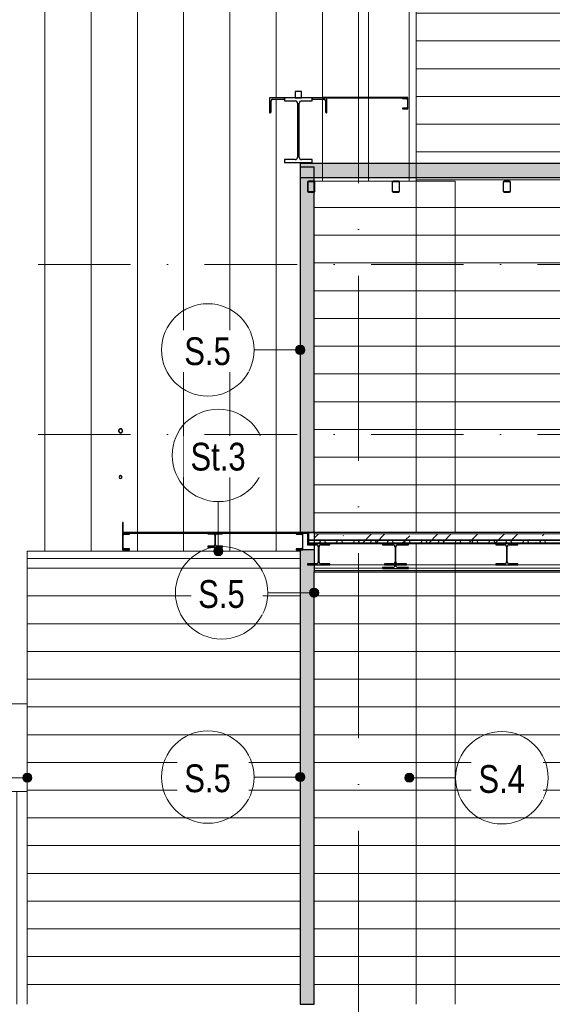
# Model space of a CAD drawing. Header units: millimetres. Extents: x 200776 to 378340, y -23587 to 19113.
# Tile 45 of 61: x 302279 to 308038, y 0 to 10645. Entities that reach past the tile are written whole.
import ezdxf

# ---------------------------------------------------------------- set-up
doc = ezdxf.new("R2010")
doc.units = ezdxf.units.MM
for name, pattern in [('Čerchovaná 10mm', [1800, 1000, -400, 0, -400]), ('Čerchovaná 20mm', [3000, 2000, -500, 0, -500]), ('Čerchovaná 3mm', [500, 300, -100, 0, -100])]:
    doc.linetypes.add(name, pattern=pattern)
for name, color, linetype, lineweight in [('CA_DVERE', 7, 'Continuous', 13), ('CA_DVERE_NEVHRA1', 3, 'Čerchovaná 3mm', 13), ('CA_OSY', 5, 'Continuous', 9), ('CA_PODLAHA', 1, 'Continuous', 25), ('CA_PODLAHA25', 7, 'Continuous', 13), ('CA_POHHRA25', 7, 'Continuous', 13), ('CA_PSVBUB', 3, 'Continuous', 9), ('CA_REZY', 1, 'Continuous', 25), ('CA_SRAFY', 9, 'Continuous', 25), ('CA_ZARIZPRED', 8, 'Continuous', 13), ('Popisky podlahy', 250, 'Continuous', 9)]:
    doc.layers.add(name, color=color, linetype=linetype, lineweight=lineweight)
doc.styles.add('Arial_1', font='arial.ttf', dxfattribs={"width": 0.8, "height": 300})
pattern_1 = [(0, (310015.48, 1115), (0, 300), [])]

# ---------------------------------------------------------------- blocks, each defined once
blk = doc.blocks.new('ROLLING_SHUTTER_DD_DECOTHERM_S_EN - Rolovací dveře interiér 2000x2500-2554678-Řez 2 - vestavek V9')
at = {"layer": 'CA_DVERE'}
for p, q in [((58367, 3250), (58367, 2300)), ((59000, 3250), (58367, 3250)), ((58367, 2300), (59000, 2300)), ((58885, 0), (58885, 2300)), ((58885, 2300), (58885, 0))]:
    blk.add_line(p, q, dxfattribs=at)
blk = doc.blocks.new('ocelová kce final - 11542_003_OK-HALA_TaO-2_ET_AciS_2025-05-29_upr_dwg-2597525-Řez 2 - vestavek V9')
at = {"layer": 'CA_REZY'}
for p, q in [((61780, 9800), (61620, 9800)), ((61620, 9800), (61620, 9640)), ((61780, 9793), (61780, 9800)), ((62080, 9800), (61780, 9800)), ((61780, 9800), (61780, 9768)), ((61965, 9870), (61895, 9870)), ((61895, 9870), (61895, 9800)), ((61895, 9800), (61965, 9800)), ((61965, 9800), (61965, 9870)), ((62240, 9800), (62080, 9800)), ((62080, 9768), (62080, 9800)), ((62080, 9800), (62080, 9793)), ((63115, 9805), (62190, 9805)), ((62190, 9805), (62190, 9800)), ((62190, 9800), (63115, 9800)), ((62240, 9640), (62240, 9800)), ((63115, 9800), (63055, 9800)), ((63055, 9800), (63055, 9792)), ((63115, 9800), (63115, 9805)), ((63115, 9680), (63115, 9800)), ((61635, 9648), (61635, 9768)), ((61652, 9785), (61772, 9785)), ((61780, 9768), (61895, 9768)), ((61922, 9741), (61922, 9159)), ((61939, 9159), (61939, 9741)), ((61966, 9768), (62080, 9768)), ((62089, 9785), (62208, 9785)), ((62225, 9768), (62225, 9648)), ((63055, 9792), (63098, 9792)), ((63098, 9688), (63055, 9688)), ((63055, 9688), (63055, 9680)), ((63110, 9780), (63110, 9700)), ((61620, 9640), (61627, 9640)), ((62234, 9640), (62240, 9640)), ((63055, 9680), (63115, 9680)), ((61895, 9132), (61780, 9132)), ((61780, 9132), (61780, 9100)), ((61780, 9100), (62080, 9100)), ((62080, 9132), (61966, 9132)), ((62080, 9100), (62080, 9132)), ((62030, 8890), (62030, 8790)), ((62035, 8790), (62035, 8890)), ((62100, 8900), (62040, 8900)), ((62040, 8895), (62100, 8895)), ((62105, 8890), (62105, 8790)), ((62110, 8790), (62110, 8890)), ((62945, 8890), (62945, 8790)), ((62950, 8790), (62950, 8890)), ((63015, 8900), (62955, 8900)), ((62955, 8895), (63015, 8895)), ((63020, 8890), (63020, 8790)), ((63025, 8790), (63025, 8890)), ((64145, 8890), (64145, 8790)), ((64150, 8790), (64150, 8890)), ((64215, 8900), (64155, 8900)), ((64155, 8895), (64215, 8895)), ((64220, 8890), (64220, 8790)), ((64225, 8790), (64225, 8890)), ((62100, 8785), (62040, 8785)), ((62040, 8780), (62100, 8780)), ((63015, 8785), (62955, 8785)), ((62955, 8780), (63015, 8780)), ((64215, 8785), (64155, 8785)), ((64155, 8780), (64215, 8780)), ((60030, 5210), (60030, 5110)), ((60036, 5210), (60030, 5210)), ((60030, 5110), (60036, 5110)), ((60036, 5110), (60036, 5210)), ((62030, 5100), (60030, 5100)), ((60030, 5100), (60030, 5095)), ((60105, 5095), (60030, 5095)), ((60030, 5095), (60030, 4915)), ((60030, 5095), (62030, 5095)), ((60036, 4937), (60036, 5072)), ((60048, 5084), (60105, 5084)), ((60105, 5084), (60105, 5095)), ((61110, 5095), (60950, 5095)), ((60950, 5095), (60950, 5086)), ((60950, 5086), (61012, 5086)), ((61027, 5071), (61027, 4967)), ((61033, 4967), (61033, 5071)), ((61048, 5086), (61110, 5086)), ((61110, 5086), (61110, 5095)), ((61980, 5095), (61905, 5095)), ((61905, 5095), (61905, 5084)), ((61905, 5084), (61963, 5084)), ((61975, 5072), (61975, 4937)), ((61980, 4915), (61980, 5095)), ((62030, 5100), (62030, 4980)), ((62040, 5100), (62030, 5100)), ((62030, 5095), (62030, 5100)), ((62040, 4980), (62040, 5100)), ((70325, 5100), (62040, 5100)), ((62040, 5100), (62040, 5019)), ((62040, 5019), (70325, 5019)), ((70325, 5019), (62040, 5019)), ((62040, 5019), (62040, 4987)), ((60030, 4915), (60105, 4915)), ((60105, 4925), (60048, 4925)), ((60105, 4915), (60105, 4925)), ((61012, 4952), (60950, 4952)), ((60950, 4952), (60950, 4943)), ((60950, 4943), (61110, 4943)), ((61110, 4952), (61048, 4952)), ((61110, 4943), (61110, 4952)), ((61963, 4925), (61905, 4925)), ((61905, 4925), (61905, 4915)), ((61905, 4915), (61980, 4915)), ((62270, 4980), (62030, 4980)), ((62030, 4980), (62030, 4968)), ((62030, 4980), (62040, 4980)), ((62030, 4968), (62125, 4968)), ((62040, 4987), (70325, 4987)), ((70325, 4987), (62040, 4987)), ((62040, 4987), (62040, 4985)), ((62040, 4985), (70325, 4985)), ((62146, 4947), (62146, 4783)), ((62154, 4783), (62154, 4947)), ((62175, 4968), (62270, 4968)), ((62270, 4968), (62270, 4980)), ((63120, 4980), (62840, 4980)), ((62840, 4980), (62840, 4967)), ((62840, 4967), (62952, 4967)), ((63100, 4980), (62860, 4980)), ((62860, 4980), (62860, 4968)), ((62860, 4968), (62955, 4968)), ((62976, 4947), (62976, 4783)), ((62976, 4943), (62976, 4747)), ((62984, 4783), (62984, 4947)), ((62984, 4747), (62984, 4943)), ((63005, 4968), (63100, 4968)), ((63008, 4967), (63120, 4967)), ((63100, 4968), (63100, 4980)), ((63120, 4967), (63120, 4980)), ((64305, 4980), (64065, 4980)), ((64065, 4980), (64065, 4968)), ((64065, 4968), (64160, 4968)), ((64181, 4947), (64181, 4783)), ((64189, 4783), (64189, 4947)), ((64210, 4968), (64305, 4968)), ((64305, 4968), (64305, 4980)), ((62125, 4762), (62030, 4762)), ((62030, 4762), (62030, 4750)), ((62030, 4750), (62270, 4750)), ((62270, 4762), (62175, 4762)), ((62270, 4750), (62270, 4762)), ((62952, 4723), (62840, 4723)), ((62840, 4723), (62840, 4710)), ((62840, 4710), (63120, 4710)), ((62860, 4762), (62860, 4750)), ((62955, 4762), (62860, 4762)), ((62860, 4750), (63100, 4750)), ((63100, 4762), (63005, 4762)), ((63120, 4723), (63008, 4723)), ((63100, 4750), (63100, 4762)), ((63120, 4710), (63120, 4723)), ((64160, 4762), (64065, 4762)), ((64065, 4762), (64065, 4750)), ((64065, 4750), (64305, 4750)), ((64305, 4762), (64210, 4762)), ((64305, 4750), (64305, 4762))]:
    blk.add_line(p, q, dxfattribs=at)
for centre, radius, start, end in [((61652, 9768), 17, 90, 180), ((61772, 9793), 8.5, 270, 0), ((61895, 9741), 27, 0, 90), ((61966, 9741), 27, 90, 180), ((62089, 9793), 8.5, 180, 270), ((62208, 9768), 17, 0, 90), ((63098, 9780), 12, 0, 90), ((63098, 9700), 12, 270, 0), ((61627, 9648), 8.5, 270, 0), ((62234, 9648), 8.5, 180, 270), ((61895, 9159), 27, 270, 0), ((61966, 9159), 27, 180, 270), ((62040, 8890), 10, 90, 180), ((62040, 8890), 5, 90, 180), ((62100, 8890), 10, 0, 90), ((62100, 8890), 5, 0, 90), ((62955, 8890), 10, 90, 180), ((62955, 8890), 5, 90, 180), ((63015, 8890), 10, 0, 90), ((63015, 8890), 5, 0, 90), ((64155, 8890), 10, 90, 180), ((64155, 8890), 5, 90, 180), ((64215, 8890), 10, 0, 90), ((64215, 8890), 5, 0, 90), ((62040, 8790), 10, 180, 270), ((62040, 8790), 5, 180, 270), ((62100, 8790), 5, 270, 0), ((62100, 8790), 10, 270, 0), ((62955, 8790), 10, 180, 270), ((62955, 8790), 5, 180, 270), ((63015, 8790), 5, 270, 0), ((63015, 8790), 10, 270, 0), ((64155, 8790), 10, 180, 270), ((64155, 8790), 5, 180, 270), ((64215, 8790), 5, 270, 0), ((64215, 8790), 10, 270, 0), ((60008, 6200), 22.2, 90, 270), ((60008, 6200), 19.3, 90, 270), ((60008, 6200), 22.2, 270, 90), ((60008, 6200), 19.3, 270, 90), ((60008, 5700), 16, 0, 180), ((60008, 5700), 16, 180, 0), ((60008, 5700), 14, 0, 180), ((60008, 5700), 14, 180, 0), ((60048, 5072), 12, 90, 180), ((61012, 5071), 15, 0, 90), ((61048, 5071), 15, 90, 180), ((61963, 5072), 12, 0, 90), ((60048, 4937), 12, 180, 270), ((61012, 4967), 15, 270, 0), ((61048, 4967), 15, 180, 270), ((61963, 4937), 12, 270, 0), ((62125, 4947), 21, 0, 90), ((62175, 4947), 21, 90, 180), ((62952, 4943), 24, 0, 90), ((62955, 4947), 21, 0, 90), ((63005, 4947), 21, 90, 180), ((63008, 4943), 24, 90, 180), ((64160, 4947), 21, 0, 90), ((64210, 4947), 21, 90, 180), ((62125, 4783), 21, 270, 0), ((62175, 4783), 21, 180, 270), ((62952, 4747), 24, 270, 0), ((62955, 4783), 21, 270, 0), ((63005, 4783), 21, 180, 270), ((63008, 4747), 24, 180, 270), ((64160, 4783), 21, 270, 0), ((64210, 4783), 21, 180, 270)]:
    blk.add_arc(centre, radius, start, end, dxfattribs=at)
blk = doc.blocks.new('ocelová kce final - ocelová kce final-2597615-Řez 2 - vestavek V9')
blk.add_blockref('ocelová kce final - 11542_003_OK-HALA_TaO-2_ET_AciS_2025-05-29_upr_dwg-2597525-Řez 2 - vestavek V9', (0, 0))
blk = doc.blocks.new('HP_Popisek stěny - HP_Popisek stěny-1417901-Řez 2 - vestavek V9')
at = {"layer": 'CA_PSVBUB'}
blk.add_circle((60951, 2457), 500, dxfattribs=at)
blk = doc.blocks.new('Popisek podlahy - Popisek podlahy-1418391-Řez 2 - vestavek V9')
at = {"layer": 'Popisky podlahy'}
blk.add_circle((66218, 6100), 500, dxfattribs=at)

msp = doc.modelspace()

# ---------------------------------------------------------------- hatches: boundary and pattern name
at = {"layer": 'CA_POHHRA25', "lineweight": 9}
h = msp.add_hatch(dxfattribs=at)
h.set_pattern_fill('FP_36', color=256, style=0, pattern_type=2)
h.set_pattern_definition([(90, (285051.5, 0), (-500, 3e-14), [])])
h.paths.add_polyline_path([(302246.7, 1500), (302246.7, 2300), (301728.7, 2300), (301728.7, 3250), (302361.7, 3250), (302361.7, 4900), (305312.2, 4900), (305312.2, 4915), (305266.6, 4915), (305266.6, 4925.5), (305324.1, 4925.5), (305332.6, 4929), (305336.1, 4937.5), (305336.1, 5072.5), (305332.6, 5081), (305324.1, 5084.5), (305266.6, 5084.5), (305266.6, 5095), (304471.6, 5095), (304471.6, 5086), (304409.6, 5086), (304399, 5081.6), (304394.6, 5071), (304394.6, 4967), (304399, 4956.4), (304409.6, 4952), (304471.6, 4952), (304471.6, 4943), (304311.6, 4943), (304311.6, 4952), (304373.6, 4952), (304384.2, 4956.4), (304388.6, 4967), (304388.6, 5071), (304384.2, 5081.6), (304373.6, 5086), (304311.6, 5086), (304311.6, 5095), (303466.6, 5095), (303466.6, 5084.5), (303409.1, 5084.5), (303400.7, 5081), (303397.1, 5072.5), (303397.1, 4937.5), (303400.7, 4929), (303409.1, 4925.5), (303466.6, 4925.5), (303466.6, 4915), (303391.6, 4915), (303391.6, 5100), (305312.2, 5100), (305312.2, 9050), (305462.2, 9050), (305462.2, 8900), (306491.6, 8900), (306491.6, 14183.9), (299637.1, 14869.3), (299637.1, 1500), (302109.8, 1500)])
h.paths.add_polyline_path([(305341.6, 4915), (305462.2, 4915), (305462.2, 4968), (305391.6, 4968), (305391.6, 5095), (305341.6, 5095), (305341.6, 4925.5)])
h.paths.add_polyline_path([(305401.6, 4980), (305462.2, 4980), (305462.2, 4985), (305401.6, 4985)])
h.paths.add_polyline_path([(303397.6, 5110), (303391.6, 5110), (303391.6, 5210), (303397.6, 5210)])
h.paths.add_polyline_path([(303369.4, 5684), (303357.5, 5690.1), (303353.4, 5700), (303359.5, 5711.9), (303369.4, 5716), (303381.3, 5709.9), (303385.4, 5700), (303379.3, 5688.1)])
h.paths.add_polyline_path([(303369.4, 5686), (303379.3, 5690.1), (303383.4, 5700), (303379.3, 5709.9), (303369.4, 5714), (303359.5, 5709.9), (303355.4, 5700), (303359.5, 5690.1), (303362.9, 5688.7)])
h.paths.add_polyline_path([(303369.4, 6177.7), (303355.7, 6182.8), (303348.2, 6193.1), (303348.2, 6206.9), (303356.3, 6218), (303369.4, 6222.2), (303383.1, 6217.2), (303390.6, 6206.9), (303390.6, 6193.1), (303382.5, 6182), (303378.3, 6180.6)])
h.paths.add_polyline_path([(303369.4, 6180.6), (303383.1, 6186.3), (303388.7, 6200), (303382.5, 6213.9), (303369.4, 6219.3), (303355.7, 6213.7), (303350, 6200), (303356.3, 6186.1), (303366.1, 6182)])
h.paths.add_polyline_path([(305300.1, 9100), (305141.6, 9100), (305141.6, 9132), (305256.1, 9132), (305269.6, 9135.6), (305279.5, 9145.5), (305283.1, 9159), (305283.1, 9741), (305279.5, 9754.5), (305269.6, 9764.4), (305256.1, 9768), (305141.6, 9768), (305141.6, 9793.5), (305139.2, 9787.5), (305133.1, 9785), (305013.6, 9785), (305001.6, 9780), (304996.6, 9768), (304996.6, 9648.5), (304994.2, 9642.5), (304988.1, 9640), (304981.6, 9640), (304981.6, 9800), (305256.6, 9800), (305256.6, 9870), (305326.6, 9870), (305327.1, 9800), (305551.6, 9800), (305551.6, 9805), (306476.6, 9805), (306476.6, 9680), (306416.6, 9680), (306416.6, 9688), (306459.6, 9688), (306468.1, 9691.5), (306471.6, 9700), (306471.6, 9780), (306468.1, 9788.5), (306459.6, 9792), (306416.6, 9792), (306416.6, 9800), (305601.6, 9800), (305601.6, 9640), (305595.1, 9640), (305589.1, 9642.5), (305586.6, 9648.5), (305586.6, 9768), (305581.7, 9780), (305569.6, 9785), (305450.1, 9785), (305444.1, 9787.5), (305441.6, 9793.5), (305441.6, 9768), (305327.1, 9768), (305313.6, 9764.4), (305303.8, 9754.5), (305300.1, 9741), (305300.1, 9159), (305303.8, 9145.5), (305313.6, 9135.6), (305327.1, 9132), (305441.6, 9132), (305441.6, 9100), (305312.2, 9100)])
h.paths.add_polyline_path([(306431.2, 14001.5), (306252.1, 14019.5), (306253, 14028.9), (306324.7, 14021.7), (306335.7, 14025.1), (306341.1, 14035.2), (306353.2, 14156.6), (306349.9, 14167.6), (306339.8, 14173), (306268.2, 14180.2), (306269.1, 14189.6), (306448.2, 14171.7), (306447.3, 14162.2), (306375.6, 14169.4), (306364.6, 14166.1), (306359.2, 14156), (306347.1, 14034.6), (306350.4, 14023.6), (306360.5, 14018.2), (306432.1, 14011)])
h.paths.add_polyline_path([(303556.2, 14289), (303377.1, 14307), (303378, 14316.4), (303449.7, 14309.2), (303460.7, 14312.6), (303466.1, 14322.7), (303478.2, 14444.1), (303474.9, 14455.1), (303464.8, 14460.5), (303393.2, 14467.8), (303394.1, 14477.1), (303573.2, 14459.2), (303572.3, 14449.7), (303500.6, 14456.9), (303489.6, 14453.6), (303484.2, 14443.5), (303472.1, 14322.1), (303475.4, 14311.1), (303485.5, 14305.7), (303557.1, 14298.5)])
h.paths.add_polyline_path([(303552.7, 14330.3), (303549.4, 14330.4), (303508.2, 14334.6), (303508.8, 14340.5), (303554.7, 14336.9), (303558, 14339.3), (303558.9, 14341.5), (303565.1, 14409.6), (303562.3, 14412.5), (303557.8, 14414), (303516.5, 14418.1), (303517.1, 14424.1), (303565.1, 14418.2), (303569.7, 14415.3), (303573.2, 14410.2), (303573.8, 14406.4), (303566.6, 14338.4), (303563.7, 14334.4), (303557.2, 14331.1), (303553.2, 14330.4)])
h.paths.add_polyline_path([(300682.2, 14576.4), (300503.1, 14594.4), (300504, 14603.8), (300575.7, 14596.6), (300586.7, 14600), (300592.1, 14610.1), (300604.2, 14731.5), (300600.9, 14742.5), (300590.8, 14747.9), (300519.2, 14755.1), (300520.1, 14764.5), (300699.2, 14746.6), (300698.3, 14737.1), (300626.6, 14744.3), (300615.6, 14741), (300610.2, 14730.9), (300598.1, 14609.5), (300601.4, 14598.5), (300611.5, 14593.1), (300683.1, 14585.9)])
h = msp.add_hatch(dxfattribs=at)
h.set_pattern_fill('FP_41', color=256, style=0, pattern_type=2)
h.set_pattern_definition(pattern_1)
h.paths.add_polyline_path([(306566.6, 0), (313497.3, 0), (313497.3, 400), (313696.6, 400), (313696.6, 4980), (313686.6, 4980), (313686.6, 4985), (306566.6, 4985), (306566.6, 277.6)])
h.paths.add_polyline_path([(313550.6, 4782.1), (313550.4, 4783), (313550.6, 4947.9), (313553.9, 4958.2), (313562.6, 4965.7), (313574.6, 4968), (313666.6, 4968), (313666.6, 4980), (313686.6, 4980), (313686.6, 4967), (313571.4, 4966.1), (313562.6, 4963.8), (313553.9, 4955), (313550.6, 4943), (313550.6, 4783)])
h.paths.add_polyline_path([(313550.6, 4750), (313550.6, 4782.1), (313553.2, 4772.5), (313560.9, 4764.8), (313574.6, 4762), (313666.6, 4762), (313666.6, 4750), (313553.2, 4750)])
h.paths.add_polyline_path([(313574.6, 4710), (313406.6, 4710), (313406.6, 4723), (313521.9, 4723.9), (313530.6, 4726.2), (313539.4, 4735), (313542.6, 4750), (313550.6, 4750), (313550.6, 4747), (313553.9, 4735), (313562.6, 4726.2), (313574.6, 4723), (313686.6, 4723), (313686.6, 4710)])
h.paths.add_polyline_path([(307666.6, 4750), (307426.6, 4750), (307426.6, 4762), (307521.9, 4762), (307532.4, 4764.8), (307540.1, 4772.5), (307542.9, 4783), (307542.9, 4947), (307540.1, 4957.5), (307532.4, 4965.2), (307518.9, 4968), (307426.6, 4968), (307426.6, 4980), (307666.6, 4980), (307666.6, 4968), (307571.4, 4968), (307560.9, 4965.2), (307553.2, 4957.5), (307550.4, 4947), (307550.4, 4783), (307553.2, 4772.5), (307560.9, 4764.8), (307571.4, 4762), (307666.6, 4762)])
h.paths.add_polyline_path([(311171.4, 4750), (311026.6, 4750), (311026.6, 4762), (311121.9, 4762), (311132.4, 4764.8), (311140.1, 4772.5), (311142.9, 4783), (311142.9, 4947), (311140.1, 4957.5), (311132.4, 4965.2), (311121.9, 4968), (311026.6, 4968), (311026.6, 4980), (311266.6, 4980), (311266.6, 4968), (311171.4, 4968), (311160.9, 4965.2), (311153.2, 4957.5), (311150.4, 4947), (311150.4, 4783), (311153.2, 4772.5), (311160.9, 4764.8), (311171.4, 4762), (311266.6, 4762), (311266.6, 4750), (311228, 4750)])
h.paths.add_polyline_path([(312309.8, 4750), (312226.6, 4750), (312226.6, 4762), (312321.9, 4762), (312332.4, 4764.8), (312340.1, 4772.5), (312342.9, 4786), (312342.9, 4947), (312340.1, 4957.5), (312332.4, 4965.2), (312321.9, 4968), (312226.6, 4968), (312226.6, 4980), (312466.6, 4980), (312466.6, 4968), (312371.4, 4968), (312360.9, 4965.2), (312353.2, 4957.5), (312350.4, 4947), (312350.4, 4783), (312353.2, 4772.5), (312360.9, 4764.8), (312371.4, 4762), (312466.6, 4762), (312466.6, 4750), (312321.9, 4750)])
h.paths.add_polyline_path([(308721.9, 4750), (308626.6, 4750), (308626.6, 4762), (308721.9, 4762), (308732.4, 4764.8), (308740.1, 4772.5), (308742.9, 4783), (308742.9, 4947), (308740.1, 4957.5), (308732.4, 4965.2), (308721.9, 4968), (308626.6, 4968), (308626.6, 4980), (308866.6, 4980), (308866.6, 4968), (308771.4, 4968), (308760.9, 4965.2), (308753.2, 4957.5), (308750.4, 4947), (308750.4, 4783), (308753.2, 4772.5), (308760.9, 4764.8), (308771.4, 4762), (308866.6, 4762), (308866.6, 4750), (308755.3, 4750)])
h.paths.add_polyline_path([(309971.4, 4750), (309826.6, 4750), (309826.6, 4762), (309921.9, 4762), (309932.4, 4764.8), (309940.1, 4772.5), (309942.9, 4783), (309942.9, 4947), (309940.1, 4957.5), (309932.4, 4965.2), (309921.9, 4968), (309826.6, 4968), (309826.6, 4980), (310066.6, 4980), (310066.6, 4968), (309971.4, 4968), (309960.9, 4965.2), (309953.2, 4957.5), (309950.4, 4947), (309950.4, 4783), (309953.2, 4772.5), (309960.9, 4764.8), (309971.4, 4762), (310066.6, 4762), (310066.6, 4750), (309991.6, 4750)])
h.paths.add_polyline_path([(313426.6, 4750), (313426.6, 4762), (313521.9, 4762), (313532.4, 4764.8), (313540.1, 4772.5), (313542.6, 4782.1), (313542.6, 4750), (313518.6, 4750)])
h.paths.add_polyline_path([(313542.6, 4782.1), (313541.6, 4947), (313539.4, 4955), (313530.6, 4963.8), (313518.6, 4967), (313406.6, 4968), (313406.6, 4980), (313426.6, 4980), (313426.6, 4968), (313521.9, 4968), (313533.8, 4963.8), (313540.1, 4957.5), (313542.9, 4943), (313542.9, 4783)])
h.paths.add_polyline_path([(313546.1, 5100), (313696.6, 5100), (313696.6, 13367.3), (313690.6, 13367.3), (313689.6, 13430.9), (313687, 13432.2), (313596.6, 13441.7), (313596.5, 13447.3), (313580.6, 13448.9), (313569.6, 13445.6), (313564.2, 13435.5), (313552.1, 13314.1), (313555.4, 13303.1), (313565.5, 13297.7), (313637.1, 13290.5), (313636.2, 13281), (313457.1, 13299), (313458, 13308.4), (313529.7, 13301.2), (313540.7, 13304.6), (313546.1, 13315.1), (313558.2, 13436.1), (313554.9, 13447.1), (313544.8, 13452.5), (313473.2, 13459.7), (313474.1, 13469.1), (313653.2, 13451.2), (313653.2, 13441.6), (313689.6, 13437.2), (313694.1, 13435), (313696.6, 13428.3), (313696.6, 13463.4), (306566.6, 14176.4), (306566.6, 5100), (313468.9, 5100)])
h.paths.add_polyline_path([(311176.6, 8780), (311116.6, 8780), (311109.6, 8782.9), (311106.6, 8790), (311106.6, 8890), (311109.6, 8897.1), (311116.6, 8900), (311176.6, 8900), (311183.7, 8897.1), (311186.6, 8890), (311186.6, 8790), (311183.7, 8782.9), (311180.2, 8781.5)])
h.paths.add_polyline_path([(307576.6, 8780), (307516.6, 8780), (307509.6, 8782.9), (307506.6, 8790), (307506.6, 8890), (307509.6, 8897.1), (307516.6, 8900), (307576.6, 8900), (307583.7, 8897.1), (307586.6, 8890), (307586.6, 8790), (307583.7, 8782.9), (307580.2, 8781.5)])
h.paths.add_polyline_path([(308716.6, 8780), (308709.6, 8782.9), (308706.6, 8790), (308706.6, 8890), (308709.6, 8897.1), (308716.6, 8900), (308776.6, 8900), (308783.7, 8897.1), (308786.6, 8890), (308786.6, 8790), (308783.7, 8782.9), (308776.6, 8780)])
h.paths.add_polyline_path([(309976.6, 8780), (309916.6, 8780), (309909.6, 8782.9), (309906.6, 8790), (309906.6, 8890), (309909.6, 8897.1), (309916.6, 8900), (309976.6, 8900), (309983.7, 8897.1), (309986.6, 8890), (309986.6, 8790), (309983.7, 8782.9), (309980.2, 8781.5)])
h.paths.add_polyline_path([(312316.6, 8780), (312309.6, 8782.9), (312306.6, 8790), (312306.6, 8890), (312309.6, 8897.1), (312316.6, 8900), (312376.6, 8900), (312383.7, 8897.1), (312386.6, 8890), (312386.6, 8790), (312383.7, 8782.9), (312376.6, 8780)])
h.paths.add_polyline_path([(313576.6, 8780), (313516.6, 8780), (313509.6, 8782.9), (313506.6, 8790), (313506.6, 8890), (313509.6, 8897.1), (313516.6, 8900), (313576.6, 8900), (313583.7, 8897.1), (313586.6, 8890), (313586.6, 8790), (313583.7, 8782.9), (313580.2, 8781.5)])
h.paths.add_polyline_path([(309976.6, 8785), (309980.2, 8786.5), (309981.6, 8790), (309981.6, 8890), (309980.2, 8893.5), (309976.6, 8895), (309916.6, 8895), (309913.1, 8893.5), (309911.6, 8890), (309911.6, 8790), (309913.1, 8786.5), (309916.6, 8785)])
h.paths.add_polyline_path([(311116.6, 8785), (311176.6, 8785), (311180.2, 8786.5), (311181.6, 8790), (311181.6, 8890), (311180.2, 8893.5), (311176.6, 8895), (311116.6, 8895), (311113.1, 8893.5), (311111.6, 8890), (311111.6, 8790), (311113.1, 8786.5)])
h.paths.add_polyline_path([(307516.6, 8785), (307576.6, 8785), (307580.2, 8786.5), (307581.6, 8790), (307581.6, 8890), (307580.2, 8893.5), (307576.6, 8895), (307516.6, 8895), (307513.1, 8893.5), (307511.6, 8890), (307511.6, 8790), (307513.1, 8786.5)])
h.paths.add_polyline_path([(308776.6, 8785), (308780.2, 8786.5), (308781.6, 8790), (308781.6, 8890), (308780.2, 8893.5), (308776.6, 8895), (308716.6, 8895), (308713.1, 8893.5), (308711.6, 8890), (308711.6, 8790), (308713.1, 8786.5), (308716.6, 8785)])
h.paths.add_polyline_path([(312376.6, 8785), (312380.2, 8786.5), (312381.6, 8790), (312381.6, 8890), (312380.2, 8893.5), (312376.6, 8895), (312316.6, 8895), (312313.1, 8893.5), (312311.6, 8890), (312311.6, 8790), (312313.1, 8786.5), (312316.6, 8785)])
h.paths.add_polyline_path([(313576.6, 8785), (313580.2, 8786.5), (313581.6, 8790), (313581.6, 8890), (313580.2, 8893.5), (313576.6, 8895), (313516.6, 8895), (313513.1, 8893.5), (313511.6, 8890), (313511.6, 8790), (313513.1, 8786.5), (313516.6, 8785)])
h.paths.add_polyline_path([(311231.2, 13521.5), (311052.1, 13539.5), (311053, 13548.9), (311124.7, 13541.7), (311135.7, 13545.1), (311141.1, 13555.2), (311153.2, 13676.6), (311149.9, 13687.6), (311139.8, 13693), (311068.2, 13700.2), (311069.1, 13709.6), (311248.2, 13691.7), (311247.3, 13682.2), (311175.6, 13689.4), (311164.6, 13686.1), (311159.2, 13676), (311147.1, 13554.6), (311150.4, 13543.6), (311160.5, 13538.2), (311232.1, 13531)])
h.paths.add_polyline_path([(311219, 13563.8), (311215.6, 13563.8), (311199.1, 13565.5), (311199.7, 13571.4), (311219.6, 13570), (311223.4, 13572.5), (311224.4, 13575), (311230.5, 13643.3), (311227.2, 13646.5), (311223.9, 13647.4), (311207.5, 13649), (311208.1, 13655), (311229.7, 13652), (311233.8, 13649.8), (311237.7, 13645.2), (311238.7, 13639.9), (311231, 13570.8), (311228, 13567.1), (311221.1, 13564.1), (311219.6, 13563.9)])
h.paths.add_polyline_path([(308831.2, 13761.5), (308652.1, 13779.5), (308653, 13788.9), (308724.7, 13781.7), (308735.7, 13785.1), (308741.1, 13795.2), (308753.2, 13916.6), (308749.9, 13927.6), (308739.8, 13933), (308668.2, 13940.2), (308669.1, 13949.6), (308848.2, 13931.7), (308847.3, 13922.2), (308775.6, 13929.4), (308764.6, 13926.1), (308759.2, 13916), (308747.1, 13794.6), (308750.4, 13783.6), (308760.5, 13778.2), (308832.1, 13771)])
h = msp.add_hatch(dxfattribs=at)
h.set_pattern_fill('FP_41', color=256, style=0, pattern_type=2)
h.set_pattern_definition(pattern_1)
h.paths.add_polyline_path([(305462.2, 0), (306987.2, 0), (306987.2, 4985), (305462.2, 4985), (305462.2, 4980), (305631.6, 4980), (305631.6, 4968), (305536.4, 4968), (305525.9, 4965.2), (305518.2, 4957.5), (305515.4, 4947), (305515.4, 4783), (305518.2, 4772.5), (305525.9, 4764.8), (305536.4, 4762), (305631.6, 4762), (305631.6, 4750), (305462.2, 4750), (305462.2, 1164.5)])
h.paths.add_polyline_path([(306437.1, 4710), (306201.6, 4710), (306201.6, 4723), (306313.6, 4723), (306325.6, 4726.2), (306334.4, 4735), (306337.6, 4750), (306221.6, 4750), (306221.6, 4762), (306316.9, 4762), (306327.4, 4764.8), (306335.1, 4772.5), (306337.6, 4783), (306336.6, 4947), (306334.4, 4955), (306325.6, 4963.8), (306313.6, 4967), (306201.6, 4967), (306201.6, 4980), (306481.6, 4980), (306481.6, 4967), (306366.4, 4966.1), (306357.6, 4963.8), (306348.9, 4955), (306345.6, 4943), (306345.6, 4782.1), (306348.2, 4772.5), (306355.9, 4764.8), (306366.4, 4762), (306461.6, 4762), (306461.6, 4750), (306345.6, 4750), (306345.6, 4747), (306348.9, 4735), (306357.6, 4726.2), (306369.6, 4723), (306481.6, 4723), (306481.6, 4710)])
h.paths.add_polyline_path([(305462.2, 4762), (305486.9, 4762), (305497.4, 4764.8), (305505.1, 4772.5), (305507.9, 4783), (305507.9, 4947), (305505.1, 4957.5), (305497.4, 4965.2), (305486.9, 4968), (305462.2, 4968), (305462.2, 4764.8)])
h.paths.add_polyline_path([(306746.2, 5100), (306987.2, 5100), (306987.2, 8900), (306376.6, 8900), (306383.7, 8897.1), (306386.6, 8890), (306386.6, 8790), (306383.7, 8782.9), (306376.6, 8780), (306316.6, 8780), (306309.6, 8782.9), (306306.6, 8790), (306306.6, 8890), (306309.6, 8897.1), (306316.6, 8900), (305462.2, 8899.8), (305468.7, 8897.1), (305471.6, 8890), (305471.6, 8790), (305468.7, 8782.9), (305462.2, 8780), (305462.2, 5100), (306668.9, 5100)])
h.paths.add_polyline_path([(306376.6, 8785), (306380.2, 8786.5), (306381.6, 8790), (306381.6, 8890), (306380.2, 8893.5), (306376.6, 8895), (306316.6, 8895), (306313.1, 8893.5), (306311.6, 8890), (306311.6, 8790), (306313.1, 8786.5), (306316.6, 8785)])
h.paths.add_polyline_path([(305462.2, 8785.2), (305465.2, 8786.5), (305466.6, 8790), (305466.6, 8890), (305465.2, 8893.5), (305462.2, 8893.5), (305462.2, 8786.5)])
h = msp.add_hatch(dxfattribs=at)
h.set_pattern_fill('FP_41', color=256, style=0, pattern_type=2)
h.set_pattern_definition(pattern_1)
h.paths.add_polyline_path([(302361.7, 0), (302441.7, 0), (302441.7, 4900), (302361.7, 4900), (302361.7, 129.8)])
h = msp.add_hatch(dxfattribs=at)
h.set_pattern_fill('FP_41', color=256, style=0, pattern_type=2)
h.set_pattern_definition(pattern_1)
h.paths.add_polyline_path([(302728, 0), (305312.2, 0), (305312.2, 4900), (302441.7, 4900), (302441.7, 0)])
at = {"layer": 'CA_PSVBUB'}
h = msp.add_hatch(color=256, dxfattribs=at)
edge = h.paths.add_edge_path()
edge.add_arc((305312.2, 7075), 50, 0, 360)
h = msp.add_hatch(color=256, dxfattribs=at)
edge = h.paths.add_edge_path()
edge.add_arc((305462.2, 4450), 50, 0, 360)
h = msp.add_hatch(color=256, dxfattribs=at)
edge = h.paths.add_edge_path()
edge.add_arc((302361.7, 2450), 50, 0, 360)
h = msp.add_hatch(color=256, dxfattribs=at)
edge = h.paths.add_edge_path()
edge.add_arc((305312.2, 2457.5), 50, 0, 360)
h = msp.add_hatch(color=256, dxfattribs=at)
edge = h.paths.add_edge_path()
edge.add_arc((306491.6, 2450), 50, 0, 360)
at = {"layer": 'CA_SRAFY', "lineweight": 9}
h = msp.add_hatch(dxfattribs=at)
h.set_pattern_fill('FP_45', color=256, angle=-113.578, style=0, pattern_type=2)
h.set_pattern_definition([(246.422, (309431.36, 9078.96), (-0.0002, -220.727), [38.113, -20.106, 100.311, -20.106, -62.196]), (246.422, (309431.36, 9078.96), (-0.0002, -220.727), [-178.636, 38.113, -24.083]), (293.578, (309489.155, 9078.96), (96.332, 0.0005), [38.113, -20.106, 100.311, -20.106, -62.196]), (293.578, (309489.155, 9078.96), (96.332, 0.0005), [-178.636, 38.113, -24.083]), (180, (309489.15, 9078.96), (-4e-13, -220.726), [57.799, -38.532]), (180, (309440.99, 8880.3), (-4e-13, -220.726), [57.799, -38.532]), (270, (309504.4, 9044.03), (96.334, -1e-13), [18.426, -202.3]), (270, (309456.23, 8933.67), (96.334, -1e-13), [18.426, -202.3]), (270, (309416.11, 9044.03), (96.334, -1e-13), [18.426, -202.3]), (270, (309367.94, 8933.67), (96.334, -1e-13), [18.426, -202.3])])
h.paths.add_polyline_path([(313696.6, 8940), (313696.6, 9090), (305312.2, 9090), (305312.2, 8940), (313237.1, 8940)])
h = msp.add_hatch(dxfattribs=at)
h.set_pattern_fill('FP_46', color=256, angle=-18.43, style=0, pattern_type=2)
h.set_pattern_definition([(251.57, (305457.081, 7080.08), (0.003194, -40.64254), [6.096, -283.058, 32.106, 0]), (108.43, (305457.081, 7069.92), (-0.003194, -40.64254), [6.096, -283.058, 31.648, 0]), (198.43, (305457.081, 7080.08), (101.60858, 20.31297), [96.368, -224.892]), (161.57, (305457.081, 7069.92), (-101.60858, 20.31297), [96.368, -224.892])])
h.paths.add_polyline_path([(305355.3, 5100), (305462.2, 5100), (305462.2, 9050), (305312.2, 9050), (305312.2, 5100)])
h = msp.add_hatch(dxfattribs=at)
h.set_pattern_fill('FP_42', color=256, style=0, pattern_type=2)
h.set_pattern_definition([(45, (310015.5, 1115), (-359.21, 359.21), []), (45, (310159.17, 1115), (-359.21, 359.21), []), (45, (310446.54, 1115), (-215.526, 502.894), [203.2, -101.6, 3.353, -98.247])])
h.paths.add_polyline_path([(309794.7, 4980), (309913.7, 4980), (309925.7, 5020), (309965.7, 5020), (309977.7, 4980), (310096.7, 4980), (310108.7, 5020), (310148.7, 5020), (310160.7, 4980), (310279.7, 4980), (310291.7, 5020), (310331.7, 5020), (310343.7, 4980), (310462.7, 4980), (310474.7, 5020), (310514.7, 5020), (310526.7, 4980), (310645.7, 4980), (310657.7, 5020), (310697.7, 5020), (310709.7, 4980), (310828.7, 4980), (310841.6, 5020), (310880.7, 5020), (310892.7, 4980), (311011.7, 4980), (311023.7, 5020), (311063.7, 5020), (311075.7, 4980), (311194.7, 4980), (311206.7, 5020), (311246.7, 5020), (311258.7, 4980), (311377.7, 4980), (311389.7, 5020), (311429.7, 5020), (311441.7, 4980), (311560.7, 4980), (311572.7, 5020), (311612.7, 5020), (311624.7, 4980), (311743.7, 4980), (311755.7, 5020), (311795.7, 5020), (311807.7, 4980), (311926.7, 4980), (311938.7, 5020), (311978.7, 5020), (311990.7, 4980), (312109.7, 4980), (312121.7, 5020), (312161.7, 5020), (312173.7, 4980), (312292.7, 4980), (312304.7, 5020), (312344.7, 5020), (312356.7, 4980), (312475.7, 4980), (312487.7, 5020), (312527.7, 5020), (312539.7, 4980), (312658.7, 4980), (312670.7, 5020), (312710.7, 5020), (312722.7, 4980), (312841.7, 4980), (312853.7, 5020), (312893.7, 5020), (312905.7, 4980), (313024.7, 4980), (313036.7, 5020), (313076.7, 5020), (313088.7, 4980), (313207.7, 4980), (313219.7, 5020), (313259.7, 5020), (313271.7, 4980), (313390.7, 4980), (313402.7, 5020), (313442.7, 5020), (313454.7, 4980), (313573.7, 4980), (313585.7, 5020), (313625.7, 5020), (313637.7, 4980), (313696.6, 4980), (313696.6, 5085), (305462.2, 5085), (305462.2, 4980), (305521.7, 4980), (305533.7, 5020), (305573.7, 5020), (305585.7, 4980), (305704.7, 4980), (305716.7, 5020), (305756.7, 5020), (305768.7, 4980), (305887.7, 4980), (305899.7, 5020), (305939.7, 5020), (305951.7, 4980), (306070.7, 4980), (306082.7, 5020), (306122.7, 5020), (306134.7, 4980), (306253.7, 4980), (306265.7, 5020), (306305.7, 5020), (306317.7, 4980), (306436.7, 4980), (306448.7, 5020), (306488.7, 5020), (306500.7, 4980), (306619.7, 4980), (306631.7, 5020), (306671.7, 5020), (306683.7, 4980), (306802.7, 4980), (306814.7, 5020), (306854.7, 5020), (306866.7, 4980), (306985.7, 4980), (306997.7, 5020), (307037.7, 5020), (307049.7, 4980), (307168.7, 4980), (307180.7, 5020), (307220.7, 5020), (307232.7, 4980), (307351.7, 4980), (307364.4, 5020), (307403.7, 5020), (307415.7, 4980), (307534.7, 4980), (307546.7, 5020), (307586.7, 5020), (307598.7, 4980), (307717.7, 4980), (307729.7, 5020), (307769.7, 5020), (307781.7, 4980), (307900.7, 4980), (307912.7, 5020), (307952.7, 5020), (307964.7, 4980), (308083.7, 4980), (308095.7, 5020), (308135.7, 5020), (308147.7, 4980), (308266.7, 4980), (308278.7, 5020), (308318.7, 5020), (308330.7, 4980), (308449.7, 4980), (308461.7, 5020), (308501.7, 5020), (308513.7, 4980), (308632.7, 4980), (308644.7, 5020), (308684.7, 5020), (308696.7, 4980), (308815.7, 4980), (308827.7, 5020), (308867.7, 5020), (308879.7, 4980), (308998.7, 4980), (309010.7, 5020), (309050.7, 5020), (309062.7, 4980), (309181.7, 4980), (309193.7, 5020), (309233.7, 5020), (309245.7, 4980), (309364.7, 4980), (309376.7, 5020), (309416.7, 5020), (309428.7, 4980), (309547.7, 4980), (309559.7, 5020), (309599.7, 5020), (309611.7, 4980), (309730.7, 4980), (309742.7, 5020), (309782.7, 5020), (309786.4, 5007.7)])
h = msp.add_hatch(dxfattribs=at)
h.set_pattern_fill('FP_40', color=256, angle=-18.43, style=0, pattern_type=2)
h.set_pattern_definition([(251.57, (305457.081, 2462.58), (0.003194, -40.64254), [6.096, -283.058, 32.106, 0]), (108.43, (305457.081, 2452.42), (-0.003194, -40.64254), [6.096, -283.058, 31.648, 0]), (198.43, (305457.081, 2462.58), (101.60858, 20.31297), [96.368, -224.892]), (161.57, (305457.081, 2452.42), (-101.60858, 20.31297), [96.368, -224.892])])
h.paths.add_polyline_path([(305462.2, 0), (305462.2, 4915), (305312.2, 4915), (305312.2, 0)])
at = {"layer": 'Popisky podlahy'}
h = msp.add_hatch(color=7, dxfattribs=at)
edge = h.paths.add_edge_path()
edge.add_arc((304426.6, 4900), 50, 0, 360)

# ---------------------------------------------------------------- linework, layer by layer
at = {"layer": 'CA_OSY', "linetype": 'Čerchovaná 20mm'}
msp.add_line((305941.5, -6123.3), (305941.5, 17912.5), dxfattribs=at)
at = {"layer": 'CA_OSY', "linetype": 'Čerchovaná 10mm'}
for p, q in [((297077.4, 8000), (318546.1, 8000)), ((297077.4, 6160), (318546.1, 6160))]:
    msp.add_line(p, q, dxfattribs=at)
at = {"layer": 'CA_PODLAHA'}
for p, q in [((313696.6, 9090), (305312.2, 9090)), ((305312.2, 9090), (305312.2, 9050)), ((305312.2, 8940), (313696.6, 8940)), ((313696.6, 5100), (305462.2, 5100)), ((305462.2, 5100), (305462.2, 4675)), ((305521.7, 4980), (305533.7, 5020)), ((305533.7, 5020), (305573.7, 5020)), ((305573.7, 5020), (305585.7, 4980)), ((305704.7, 4980), (305716.7, 5020)), ((305716.7, 5020), (305756.7, 5020)), ((305756.7, 5020), (305768.7, 4980)), ((305887.7, 4980), (305899.7, 5020)), ((305899.7, 5020), (305939.7, 5020)), ((305939.7, 5020), (305951.7, 4980)), ((306070.7, 4980), (306082.7, 5020)), ((306082.7, 5020), (306122.7, 5020)), ((306122.7, 5020), (306134.7, 4980)), ((306253.7, 4980), (306265.7, 5020)), ((306265.7, 5020), (306305.7, 5020)), ((306305.7, 5020), (306317.7, 4980)), ((306436.7, 4980), (306448.7, 5020)), ((306448.7, 5020), (306488.7, 5020)), ((306488.7, 5020), (306500.7, 4980)), ((306619.7, 4980), (306631.7, 5020)), ((306631.7, 5020), (306671.7, 5020)), ((306671.7, 5020), (306683.7, 4980)), ((306802.7, 4980), (306814.7, 5020)), ((306814.7, 5020), (306854.7, 5020)), ((306854.7, 5020), (306866.7, 4980)), ((306985.7, 4980), (306997.7, 5020)), ((306997.7, 5020), (307037.7, 5020)), ((307037.7, 5020), (307049.7, 4980)), ((307168.7, 4980), (307180.7, 5020)), ((307180.7, 5020), (307220.7, 5020)), ((307220.7, 5020), (307232.7, 4980)), ((307351.7, 4980), (307363.7, 5020)), ((307363.7, 5020), (307403.7, 5020)), ((307403.7, 5020), (307415.7, 4980)), ((307534.7, 4980), (307546.7, 5020)), ((307546.7, 5020), (307586.7, 5020)), ((307586.7, 5020), (307598.7, 4980)), ((307717.7, 4980), (307729.7, 5020)), ((307729.7, 5020), (307769.7, 5020)), ((307769.7, 5020), (307781.7, 4980)), ((307900.7, 4980), (307912.7, 5020)), ((307912.7, 5020), (307952.7, 5020)), ((307952.7, 5020), (307964.7, 4980)), ((313696.6, 4980), (305462.2, 4980)), ((305462.2, 4675), (313696.6, 4675))]:
    msp.add_line(p, q, dxfattribs=at)
at = {"layer": 'CA_PODLAHA25'}
for p, q in [((313696.6, 5085), (305462.2, 5085)), ((302361.7, 4900), (302361.7, 4820)), ((305312.2, 4820), (302361.7, 4820)), ((313696.6, 4750), (305462.2, 4750)), ((313696.6, 4690), (305462.2, 4690))]:
    msp.add_line(p, q, dxfattribs=at)
at = {"layer": 'CA_POHHRA25'}
for p, q in [((306491.6, 8900), (306491.6, 14183.9)), ((306566.6, 14176.4), (306566.6, 5100)), ((306316.6, 8900), (305462.2, 8900)), ((306987.2, 8900), (306376.6, 8900)), ((306987.2, 5100), (306987.2, 8900)), ((305312.2, 4900), (302361.7, 4900)), ((306566.6, 4985), (306566.6, 0)), ((306987.2, 0), (306987.2, 4985)), ((302361.7, 0), (302361.7, 4820))]:
    msp.add_line(p, q, dxfattribs=at)
at = {"layer": 'CA_PSVBUB'}
for p, q in [((305312.2, 7075), (304812.2, 7075)), ((305462.2, 4450), (304962.2, 4450)), ((302361.7, 2450), (301861.7, 2450)), ((305312.2, 2457.5), (304812.2, 2457.5)), ((306491.6, 2450), (306991.6, 2450))]:
    msp.add_line(p, q, dxfattribs=at)
for centre in [(305312.2, 7075), (305462.2, 4450), (302361.7, 2450), (305312.2, 2457.5), (306491.6, 2450)]:
    msp.add_circle(centre, 50, dxfattribs=at)
at = {"layer": 'CA_REZY'}
for p, q in [((305462.2, 9050), (305312.2, 9050)), ((305312.2, 9050), (305312.2, 5100)), ((305462.2, 5100), (305462.2, 9050)), ((305312.2, 5100), (305462.2, 5100)), ((305462.2, 4915), (305312.2, 4915)), ((305312.2, 4915), (305312.2, 0)), ((305462.2, 0), (305462.2, 4675)), ((305312.2, 0), (305462.2, 0))]:
    msp.add_line(p, q, dxfattribs=at)
at = {"layer": 'Popisky podlahy'}
msp.add_line((304426.6, 4900), (304426.6, 5435), dxfattribs=at)
msp.add_circle((304426.6, 4900), 50, dxfattribs=at)

# ---------------------------------------------------------------- block references
at = {"layer": 'CA_DVERE_NEVHRA1'}
msp.add_blockref('ROLLING_SHUTTER_DD_DECOTHERM_S_EN - Rolovací dveře interiér 2000x2500-2554678-Řez 2 - vestavek V9', (243361.6, 0), dxfattribs=at)
at = {"layer": 'CA_PSVBUB'}
for p in [(243361.6, 4617.5), (243511.6, 1992.5), (243361.6, 0), (246541.1, -7.5)]:
    msp.add_blockref('HP_Popisek stěny - HP_Popisek stěny-1417901-Řez 2 - vestavek V9', p, dxfattribs=at)
at = {"layer": 'CA_ZARIZPRED'}
msp.add_blockref('ocelová kce final - ocelová kce final-2597615-Řez 2 - vestavek V9', (243361.6, 0), dxfattribs=at)
at = {"layer": 'Popisky podlahy'}
msp.add_blockref('Popisek podlahy - Popisek podlahy-1418391-Řez 2 - vestavek V9', (238208.9, -165), dxfattribs=at)

# ---------------------------------------------------------------- next in the draw order: texts
at = {"layer": 'CA_PSVBUB', "char_height": 300, "width": 622.109, "attachment_point": 1, "style": 'Arial_1', "bg_fill": 3, "box_fill_scale": 1.25, "bg_fill_color": 256, "bg_fill_true_color": 13158600, "bg_fill_transparency": 0}
for s, insert in [('S.5', (304058.9, 7211)), ('S.5', (304208.9, 4586)), ('S.5', (304058.9, 2593.5)), ('S.4', (307238.4, 2586))]:
    msp.add_mtext(s, dxfattribs=dict(at, insert=insert))
at = {"layer": 'Popisky podlahy', "color": 7, "insert": (304125.4, 6071), "char_height": 300, "width": 737.552, "attachment_point": 1, "style": 'Arial_1', "bg_fill": 3, "box_fill_scale": 1.25, "bg_fill_color": 256, "bg_fill_true_color": 13158600, "bg_fill_transparency": 0}
msp.add_mtext('St.3', dxfattribs=at)

doc.saveas('drawing.dxf')
